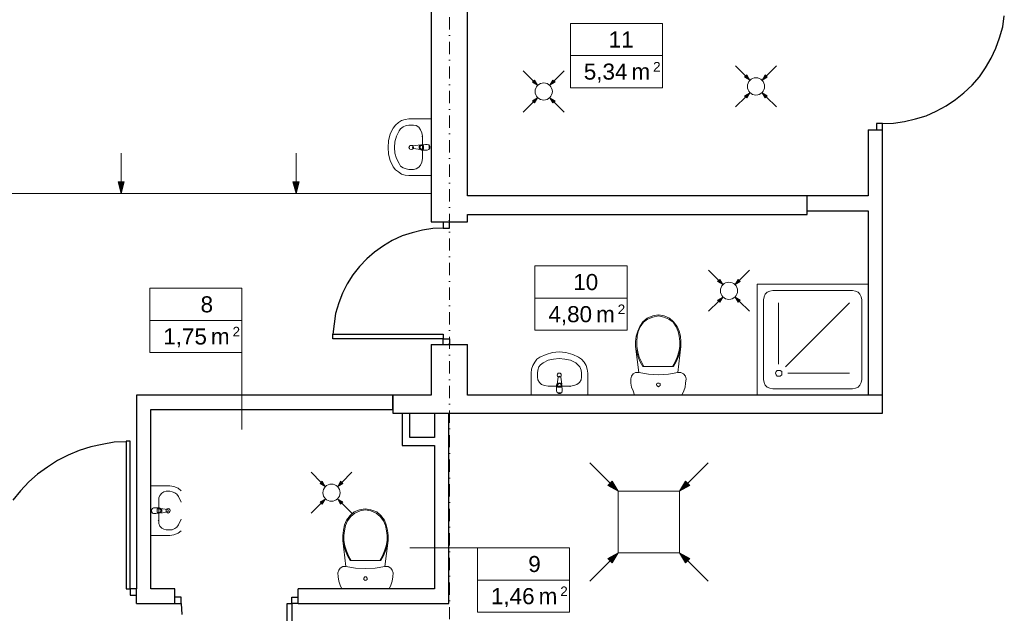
# Model space of a CAD drawing. Header units: millimetres. Extents: x -25785 to 64215, y 1802 to 45092.
# Tile 8 of 53: x -6502 to 1514, y 29199 to 34032. Entities that reach past the tile are written whole.
import ezdxf
from ezdxf.enums import TextEntityAlignment as Align

# ---------------------------------------------------------------- set-up
doc = ezdxf.new("R2010")
doc.units = ezdxf.units.MM
doc.header["$MEASUREMENT"] = 0
doc.linetypes.add('DASHDOTX2', pattern=[2, 1, -0.5, 0, -0.5])
for name, color, linetype, lineweight in [('2D - Rysunki i Obrazki_Nr_pióra__4', 84, 'Continuous', 13), ('GA Opis pomieszczeń', 7, 'Continuous', 15), ('Osie', 6, 'DASHDOTX2', 15), ('went grawita', 150, 'Continuous', 13)]:
    doc.layers.add(name, color=color, linetype=linetype, lineweight=lineweight)
doc.layers.add('Stolarka', color=4, linetype='Continuous')
doc.layers.add('Ściany', color=2, linetype='Continuous')
doc.styles.add('ARIAL', font='arial.ttf')

# ---------------------------------------------------------------- blocks, each defined once
blk = doc.blocks.new('opis_pom')
for p, q in [((-57.55, 20), (-0.17, 20)), ((-57.55, -20), (-57.55, 20)), ((-57.55, -20), (-0.17, -20))]:
    blk.add_line(p, q)
at = {"ltscale": 10}
for p, q in [((-0.17, -20), (-0.17, 20)), ((-57.55, 0), (-0.17, 0))]:
    blk.add_line(p, q, dxfattribs=at)
at = {"ltscale": 20, "style": 'ARIAL'}
for s, height, p in [('2', 6, (-1.36, -4)), ('m', 10, (-7.86, -5))]:
    blk.add_text(s, height=height, dxfattribs=at).set_placement(p, align=Align.TOP_RIGHT)
at = {"ltscale": 10, "width": 0.7}
blk.add_attdef('NUMER_POM', text='', height=10, dxfattribs=at).set_placement((-80.09, 2), align=Align.BOTTOM_RIGHT)
blk.add_attdef('POWIERZCHNIA', text='', height=10, dxfattribs=at).set_placement((-103.39, -5), align=Align.TOP_LEFT)

msp = doc.modelspace()

# ---------------------------------------------------------------- hatches: boundary and pattern name
at = {"layer": 'went grawita', "linetype": 'Continuous'}
for points in [[(-2286.32719, 33498.316), (-2310.47533, 33540.14181), (-2328.153, 33522.46414)], [(-2185.30123, 33498.316), (-2161.15309, 33540.14181), (-2143.47542, 33522.46414)], [(-558.71995, 33539.7122), (-582.86809, 33581.538), (-600.54576, 33563.86033)], [(-457.69399, 33539.7122), (-433.54585, 33581.538), (-415.86818, 33563.86033)], [(-558.71995, 33437.19943), (-582.86809, 33395.37362), (-600.54576, 33413.05129)], [(-457.69399, 33437.19943), (-433.54585, 33395.37362), (-415.86818, 33413.05129)], [(-2286.32719, 33395.80324), (-2310.47533, 33353.97743), (-2328.153, 33371.6551)], [(-2185.30123, 33395.80324), (-2161.15309, 33353.97743), (-2143.47542, 33371.6551)], [(-5675.35213, 32617.50429), (-5650.35213, 32710.80554), (-5700.35213, 32710.80554)], [(-4252.32237, 32617.50429), (-4227.32237, 32710.80554), (-4277.32237, 32710.80554)], [(-778.40415, 31875.92731), (-802.55229, 31917.75312), (-820.22996, 31900.07545)], [(-677.37819, 31875.92731), (-653.23005, 31917.75312), (-635.55238, 31900.07545)], [(-778.40415, 31773.41454), (-802.55229, 31731.58874), (-820.22996, 31749.26641)], [(-677.37819, 31773.41454), (-653.23005, 31731.58874), (-635.55238, 31749.26641)], [(-4014.38016, 30231.82688), (-4038.5283, 30273.65269), (-4056.20597, 30255.97502)], [(-3913.3542, 30231.82688), (-3889.20606, 30273.65269), (-3871.52839, 30255.97502)], [(-1629.2059, 30192.1405), (-1712.85751, 30240.43677), (-1677.50217, 30275.79211)], [(-1129.2059, 30192.1405), (-1045.55428, 30240.43677), (-1080.90962, 30275.79211)], [(-4014.38016, 30129.31411), (-4038.5283, 30087.4883), (-4056.20597, 30105.16597)], [(-3913.3542, 30129.31411), (-3889.20606, 30087.4883), (-3871.52839, 30105.16597)], [(-1629.2059, 29692.1405), (-1712.85751, 29643.84422), (-1677.50217, 29608.48888)], [(-1129.2059, 29692.1405), (-1045.55428, 29643.84422), (-1080.90962, 29608.48888)]]:
    msp.add_hatch(color=256, dxfattribs=at).paths.add_polyline_path(points)

# ---------------------------------------------------------------- linework, layer by layer
at = {"layer": '2D - Rysunki i Obrazki_Nr_pióra__4', "linetype": 'Continuous', "flags": 128}
for points in [[(-3418.09959, 33194.3712), (-3443.50982, 33173.1855)], [(-3392.68937, 33211.26931), (-3418.09959, 33194.3712)], [(-3363.05461, 33219.71837), (-3392.68937, 33211.26931)], [(-3333.41985, 33224.00596), (-3363.05461, 33219.71837)], [(-3151.38677, 33224.00596), (-3333.41985, 33224.00596)], [(-3151.38677, 32762.58646), (-3151.38677, 33224.00596)], [(-3460.40794, 33147.77527), (-3485.81817, 33101.24239)], [(-3443.50982, 33173.1855), (-3460.40794, 33147.77527)], [(-3413.87506, 33126.58957), (-3435.06076, 33084.28122)], [(-3401.20148, 33143.55074), (-3413.87506, 33126.58957)], [(-3380.01578, 33160.44886), (-3401.20148, 33143.55074)], [(-3354.60555, 33168.96097), (-3380.01578, 33160.44886)], [(-3333.41985, 33173.1855), (-3354.60555, 33168.96097)], [(-3295.33603, 33173.1855), (-3333.41985, 33173.1855)], [(-3274.21338, 33168.96097), (-3295.33603, 33173.1855)], [(-3253.02768, 33156.22433), (-3274.21338, 33168.96097)], [(-3240.29104, 33135.10168), (-3253.02768, 33156.22433)], [(-3227.61745, 33109.69145), (-3240.29104, 33135.10168)], [(-3223.39293, 33084.28122), (-3227.61745, 33109.69145)], [(-3498.55481, 33046.1974), (-3502.77934, 32991.15242)], [(-3485.81817, 33101.24239), (-3498.55481, 33046.1974)], [(-3447.73435, 33037.74834), (-3451.95888, 32991.15242)], [(-3435.06076, 33084.28122), (-3447.73435, 33037.74834)], [(-3223.39293, 33084.28122), (-3227.61745, 33080.05669)], [(-3223.39293, 32902.24814), (-3223.39293, 33084.28122)], [(-3502.77934, 32991.15242), (-3498.55481, 32936.10743)], [(-3451.95888, 32991.15242), (-3447.73435, 32944.55649)], [(-3329.19532, 32999.60147), (-3333.41985, 32991.15242)], [(-3333.41985, 32991.15242), (-3329.19532, 32982.70336)], [(-3324.97079, 33008.11359), (-3329.19532, 32999.60147)], [(-3329.19532, 32982.70336), (-3324.97079, 32978.41578)], [(-3312.23415, 33008.11359), (-3324.97079, 33008.11359)], [(-3324.97079, 32978.41578), (-3312.23415, 32974.2543)], [(-3303.78509, 33008.11359), (-3312.23415, 33008.11359)], [(-3312.23415, 32974.2543), (-3303.78509, 32978.41578)], [(-3299.56056, 32999.60147), (-3303.78509, 33008.11359)], [(-3299.56056, 32999.60147), (-3303.78509, 32991.15242)], [(-3303.78509, 32991.15242), (-3299.56056, 32986.92789)], [(-3303.78509, 32978.41578), (-3299.56056, 32982.70336)], [(-3295.33603, 33003.88906), (-3299.56056, 32999.60147)], [(-3295.33603, 32991.15242), (-3299.56056, 32999.60147)], [(-3299.56056, 32982.70336), (-3295.33603, 32991.15242)], [(-3299.56056, 32986.92789), (-3295.33603, 32982.70336)], [(-3240.29104, 33012.27506), (-3295.33603, 33003.88906)], [(-3295.33603, 32982.70336), (-3240.29104, 32974.2543)], [(-3244.51557, 33008.11359), (-3248.7401, 32999.60147)], [(-3244.51557, 33008.11359), (-3248.7401, 32999.60147)], [(-3248.7401, 32999.60147), (-3248.7401, 32986.92789)], [(-3248.7401, 32999.60147), (-3248.7401, 32986.92789)], [(-3248.7401, 32986.92789), (-3244.51557, 32974.2543)], [(-3248.7401, 32986.92789), (-3244.51557, 32974.2543)], [(-3231.84198, 33012.27506), (-3244.51557, 33008.11359)], [(-3231.84198, 33012.27506), (-3244.51557, 33008.11359)], [(-3240.29104, 33003.88906), (-3244.51557, 32991.15242)], [(-3244.51557, 32991.15242), (-3240.29104, 32982.70336)], [(-3244.51557, 32974.2543), (-3231.84198, 32969.96672)], [(-3244.51557, 32974.2543), (-3231.84198, 32969.96672)], [(-3231.84198, 33008.11359), (-3240.29104, 33003.88906)], [(-3240.29104, 32982.70336), (-3231.84198, 32978.41578)], [(-3231.84198, 33012.27506), (-3193.75817, 33016.56265)], [(-3231.84198, 33008.11359), (-3214.88081, 33008.11359)], [(-3214.88081, 32978.41578), (-3231.84198, 32978.41578)], [(-3231.84198, 32969.96672), (-3193.75817, 32969.96672)], [(-3214.88081, 33008.11359), (-3214.88081, 32978.41578)], [(-3214.88081, 33008.11359), (-3214.88081, 32978.41578)], [(-3185.24606, 33016.56265), (-3197.9827, 33016.56265)], [(-3197.9827, 32969.96672), (-3185.24606, 32969.96672)], [(-3193.75817, 33016.56265), (-3185.24606, 33016.56265)], [(-3193.75817, 32969.96672), (-3185.24606, 32969.96672)], [(-3172.57247, 33012.27506), (-3185.24606, 33016.56265)], [(-3172.57247, 33012.27506), (-3185.24606, 33016.56265)], [(-3185.24606, 32969.96672), (-3172.57247, 32974.2543)], [(-3185.24606, 32969.96672), (-3172.57247, 32974.2543)], [(-3168.34794, 32999.60147), (-3172.57247, 33012.27506)], [(-3164.12341, 32999.60147), (-3172.57247, 33012.27506)], [(-3172.57247, 32974.2543), (-3168.34794, 32986.92789)], [(-3172.57247, 32974.2543), (-3164.12341, 32986.92789)], [(-3168.34794, 32986.92789), (-3168.34794, 32999.60147)], [(-3164.12341, 32986.92789), (-3164.12341, 32999.60147)], [(-3498.55481, 32936.10743), (-3485.81817, 32885.28697)], [(-3485.81817, 32885.28697), (-3460.40794, 32834.52956)], [(-3447.73435, 32944.55649), (-3435.06076, 32902.24814)], [(-3435.06076, 32902.24814), (-3413.87506, 32859.93979)], [(-3240.29104, 32847.20315), (-3227.61745, 32872.61338)], [(-3227.61745, 32872.61338), (-3223.39293, 32902.24814)], [(-3460.40794, 32834.52956), (-3443.50982, 32809.11934)], [(-3443.50982, 32809.11934), (-3418.09959, 32792.15816)], [(-3418.09959, 32792.15816), (-3392.68937, 32775.26005)], [(-3413.87506, 32859.93979), (-3401.20148, 32838.75409)], [(-3401.20148, 32838.75409), (-3380.01578, 32826.08051)], [(-3380.01578, 32826.08051), (-3354.60555, 32817.56839)], [(-3354.60555, 32817.56839), (-3333.41985, 32813.34386)], [(-3295.33603, 32813.34386), (-3333.41985, 32813.34386)], [(-3295.33603, 32813.34386), (-3274.21338, 32817.56839)], [(-3274.21338, 32817.56839), (-3253.02768, 32830.30504)], [(-3253.02768, 32830.30504), (-3240.29104, 32847.20315)], [(-3392.68937, 32775.26005), (-3363.05461, 32766.81099)], [(-3363.05461, 32766.81099), (-3333.41985, 32762.58646)], [(-3151.38677, 32762.58646), (-3333.41985, 32762.58646)], [(404.5951, 31877.76823), (-497.12124, 31877.76823)], [(-497.12124, 31877.76823), (-497.12124, 30976.05189)], [(-370.13315, 31827.01083), (-395.48033, 31822.72324)], [(-370.13315, 31827.01083), (277.60701, 31827.01083)], [(303.01724, 31822.72324), (277.60701, 31827.01083)], [(404.5951, 30976.05189), (404.5951, 31877.76823)], [(-442.07626, 31776.19037), (-446.30079, 31750.78014)], [(-446.30079, 31103.10303), (-446.30079, 31750.78014)], [(-433.6272, 31797.37607), (-442.07626, 31776.19037)], [(-416.66603, 31814.27419), (-433.6272, 31797.37607)], [(-395.48033, 31822.72324), (-416.66603, 31814.27419)], [(324.13988, 31814.27419), (303.01724, 31822.72324)], [(336.87653, 31797.37607), (324.13988, 31814.27419)], [(349.55011, 31776.19037), (336.87653, 31797.37607)], [(353.77464, 31750.78014), (349.55011, 31776.19037)], [(353.77464, 31103.10303), (353.77464, 31750.78014)], [(-323.53722, 31225.8666), (-323.53722, 31725.36991)], [(-268.49223, 31204.6809), (252.19678, 31725.36991)], [(-1428.40929, 31572.97159), (-1394.55001, 31602.60635)], [(-1424.18476, 31568.74706), (-1390.32548, 31594.15729)], [(-1394.55001, 31602.60635), (-1348.01713, 31619.56752)], [(-1390.32548, 31594.15729), (-1348.01713, 31611.0554)], [(-1348.01713, 31619.56752), (-1301.4212, 31628.01658)], [(-1348.01713, 31611.0554), (-1301.4212, 31619.56752)], [(-1301.4212, 31628.01658), (-1254.88833, 31619.56752)], [(-1301.4212, 31619.56752), (-1259.11285, 31611.0554)], [(-1259.11285, 31611.0554), (-1216.74145, 31594.15729)], [(-1254.88833, 31619.56752), (-1212.51693, 31602.60635)], [(-1216.74145, 31594.15729), (-1182.88217, 31568.74706)], [(-1212.51693, 31602.60635), (-1178.65764, 31572.97159)], [(-1470.78069, 31496.80395), (-1453.81952, 31534.88777)], [(-1466.55616, 31492.57942), (-1449.59499, 31530.66324)], [(-1453.81952, 31534.88777), (-1428.40929, 31572.97159)], [(-1449.59499, 31530.66324), (-1424.18476, 31568.74706)], [(-1182.88217, 31568.74706), (-1157.53499, 31530.66324)], [(-1178.65764, 31572.97159), (-1149.02288, 31534.88777)], [(-1157.53499, 31530.66324), (-1140.57382, 31492.57942)], [(-1149.02288, 31534.88777), (-1132.12476, 31496.80395)], [(-1487.67881, 31412.12421), (-1483.45428, 31454.43255)], [(-1483.45428, 31454.43255), (-1470.78069, 31496.80395)], [(-1479.22975, 31412.12421), (-1475.00522, 31454.43255)], [(-1475.00522, 31454.43255), (-1466.55616, 31492.57942)], [(-1140.57382, 31492.57942), (-1132.12476, 31454.43255)], [(-1132.12476, 31496.80395), (-1123.6757, 31454.43255)], [(-1132.12476, 31454.43255), (-1127.90023, 31412.12421)], [(-1123.6757, 31454.43255), (-1119.38812, 31412.12421)], [(-1487.67881, 31369.75281), (-1487.67881, 31412.12421)], [(-1462.33163, 31158.08497), (-1487.67881, 31369.75281)], [(-1479.22975, 31327.44446), (-1487.67881, 31369.75281)], [(-1479.22975, 31369.75281), (-1479.22975, 31412.12421)], [(-1470.78069, 31327.44446), (-1479.22975, 31369.75281)], [(-1119.38812, 31369.75281), (-1144.79835, 31158.08497)], [(-1127.90023, 31369.75281), (-1136.34929, 31327.44446)], [(-1127.90023, 31412.12421), (-1127.90023, 31369.75281)], [(-1119.38812, 31369.75281), (-1127.90023, 31327.44446)], [(-1119.38812, 31412.12421), (-1119.38812, 31369.75281)], [(-2292.04182, 31268.17494), (-2309.00299, 31242.76471)], [(-2266.63159, 31285.13611), (-2292.04182, 31268.17494)], [(-2215.81113, 31306.25876), (-2266.63159, 31285.13611)], [(-2165.05373, 31323.21993), (-2215.81113, 31306.25876)], [(-2156.60467, 31268.17494), (-2198.91302, 31259.72588)], [(-2110.00874, 31327.44446), (-2165.05373, 31323.21993)], [(-2110.00874, 31272.39947), (-2156.60467, 31268.17494)], [(-2054.96375, 31323.21993), (-2110.00874, 31327.44446)], [(-2063.47586, 31268.17494), (-2110.00874, 31272.39947)], [(-2016.87994, 31259.72588), (-2063.47586, 31268.17494)], [(-1999.98182, 31306.25876), (-2054.96375, 31323.21993)], [(-1953.38589, 31285.13611), (-1999.98182, 31306.25876)], [(-1927.97566, 31268.17494), (-1953.38589, 31285.13611)], [(-1906.78996, 31242.76471), (-1927.97566, 31268.17494)], [(-1466.55616, 31285.13611), (-1479.22975, 31327.44446)], [(-1458.04405, 31285.13611), (-1470.78069, 31327.44446)], [(-1449.59499, 31247.0523), (-1466.55616, 31285.13611)], [(-1441.14594, 31247.0523), (-1458.04405, 31285.13611)], [(-1149.02288, 31285.13611), (-1165.98405, 31247.0523)], [(-1140.57382, 31285.13611), (-1157.53499, 31247.0523)], [(-1136.34929, 31327.44446), (-1149.02288, 31285.13611)], [(-1127.90023, 31327.44446), (-1140.57382, 31285.13611)], [(-2334.35017, 31187.71973), (-2338.63775, 31153.86044)], [(-2325.90111, 31217.41754), (-2334.35017, 31187.71973)], [(-2309.00299, 31242.76471), (-2325.90111, 31217.41754)], [(-2275.1437, 31204.6809), (-2283.59276, 31179.27067)], [(-2262.40706, 31221.57901), (-2275.1437, 31204.6809)], [(-2241.28442, 31238.54018), (-2262.40706, 31221.57901)], [(-2198.91302, 31259.72588), (-2241.28442, 31238.54018)], [(-1974.50854, 31238.54018), (-2016.87994, 31259.72588)], [(-1957.61042, 31221.57901), (-1974.50854, 31238.54018)], [(-1940.64925, 31204.6809), (-1957.61042, 31221.57901)], [(-1932.20019, 31179.27067), (-1940.64925, 31204.6809)], [(-1889.89184, 31217.41754), (-1906.78996, 31242.76471)], [(-1881.37973, 31187.71973), (-1889.89184, 31217.41754)], [(-1877.1552, 31153.86044), (-1881.37973, 31187.71973)], [(-1428.40929, 31208.90543), (-1449.59499, 31247.0523)], [(-1419.96024, 31208.90543), (-1441.14594, 31247.0523)], [(-1178.65764, 31208.90543), (-1428.40929, 31208.90543)], [(-1165.98405, 31247.0523), (-1187.16975, 31208.90543)], [(-1157.53499, 31247.0523), (-1178.65764, 31208.90543)], [(-2338.63775, 30976.05189), (-2338.63775, 31153.86044)], [(-2283.59276, 31179.27067), (-2287.81729, 31153.86044)], [(-2287.81729, 31120.00115), (-2287.81729, 31153.86044)], [(-2287.81729, 31120.00115), (-2283.59276, 31098.8785)], [(-2122.68233, 31145.41138), (-2126.96991, 31136.96232)], [(-2126.96991, 31136.96232), (-2122.68233, 31128.51326)], [(-2118.4578, 31120.00115), (-2126.96991, 31065.01922)], [(-2118.4578, 31153.86044), (-2122.68233, 31145.41138)], [(-2122.68233, 31128.51326), (-2118.4578, 31124.22568)], [(-2110.00874, 31153.86044), (-2118.4578, 31153.86044)], [(-2118.4578, 31124.22568), (-2110.00874, 31120.00115)], [(-2114.23327, 31124.22568), (-2118.4578, 31120.00115)], [(-2110.00874, 31128.51326), (-2114.23327, 31124.22568)], [(-2101.55968, 31153.86044), (-2110.00874, 31153.86044)], [(-2101.55968, 31124.22568), (-2110.00874, 31128.51326)], [(-2110.00874, 31120.00115), (-2101.55968, 31124.22568)], [(-2093.11062, 31145.41138), (-2101.55968, 31153.86044)], [(-2101.55968, 31124.22568), (-2093.11062, 31128.51326)], [(-2097.33515, 31120.00115), (-2101.55968, 31124.22568)], [(-2088.82304, 31065.01922), (-2097.33515, 31120.00115)], [(-2093.11062, 31136.96232), (-2093.11062, 31145.41138)], [(-2093.11062, 31128.51326), (-2093.11062, 31136.96232)], [(-1927.97566, 31153.86044), (-1932.20019, 31179.27067)], [(-1932.20019, 31098.8785), (-1927.97566, 31120.00115)], [(-1927.97566, 31120.00115), (-1927.97566, 31153.86044)], [(-1877.1552, 30976.05189), (-1877.1552, 31153.86044)], [(-1525.82568, 31107.32756), (-1521.5381, 31128.51326)], [(-1525.82568, 31073.46827), (-1525.82568, 31107.32756)], [(-1521.5381, 31128.51326), (-1508.86451, 31149.63591)], [(-1508.86451, 31149.63591), (-1487.67881, 31158.08497)], [(-1487.67881, 31158.08497), (-1462.33163, 31158.08497)], [(-1462.33163, 31158.08497), (-1381.87642, 31145.41138)], [(-1381.87642, 31145.41138), (-1301.4212, 31141.18685)], [(-1301.4212, 31141.18685), (-1221.02904, 31145.41138)], [(-1221.02904, 31145.41138), (-1144.79835, 31158.08497)], [(-1144.79835, 31158.08497), (-1119.38812, 31158.08497)], [(-1119.38812, 31158.08497), (-1098.26547, 31149.63591)], [(-1098.26547, 31149.63591), (-1081.3043, 31128.51326)], [(-1081.3043, 31128.51326), (-1077.07977, 31107.32756)], [(-1077.07977, 31107.32756), (-1081.3043, 31073.46827)], [(-446.30079, 31103.10303), (-442.07626, 31077.6928)], [(-344.72292, 31166.59708), (-348.94745, 31153.86044)], [(-348.94745, 31153.86044), (-344.72292, 31141.18685)], [(-336.27386, 31175.04614), (-344.72292, 31166.59708)], [(-344.72292, 31141.18685), (-336.27386, 31128.51326)], [(-323.53722, 31175.04614), (-336.27386, 31175.04614)], [(-336.27386, 31128.51326), (-323.53722, 31128.51326)], [(-310.80058, 31175.04614), (-323.53722, 31175.04614)], [(-323.53722, 31128.51326), (-310.80058, 31128.51326)], [(-298.12699, 31166.59708), (-310.80058, 31175.04614)], [(-310.80058, 31128.51326), (-298.12699, 31141.18685)], [(-298.12699, 31153.86044), (-298.12699, 31166.59708)], [(-298.12699, 31141.18685), (-298.12699, 31153.86044)], [(-247.30653, 31153.86044), (252.19678, 31153.86044)], [(349.55011, 31077.6928), (353.77464, 31103.10303)], [(-2283.59276, 31098.8785), (-2270.85612, 31077.6928)], [(-2270.85612, 31077.6928), (-2253.958, 31060.73163)], [(-2253.958, 31060.73163), (-2228.54778, 31052.28257)], [(-2228.54778, 31052.28257), (-2198.91302, 31048.05804)], [(-2198.91302, 31048.05804), (-2016.87994, 31048.05804)], [(-2126.96991, 31069.24374), (-2131.19444, 31056.5071)], [(-2126.96991, 31065.01922), (-2131.19444, 31056.5071)], [(-2131.19444, 31056.5071), (-2131.19444, 31014.19876)], [(-2131.19444, 31022.64782), (-2131.19444, 31009.97423)], [(-2114.23327, 31073.46827), (-2126.96991, 31069.24374)], [(-2114.23327, 31073.46827), (-2126.96991, 31065.01922)], [(-2118.4578, 31065.01922), (-2122.68233, 31052.28257)], [(-2122.68233, 31039.60899), (-2122.68233, 31052.28257)], [(-2093.11062, 31039.60899), (-2122.68233, 31039.60899)], [(-2093.11062, 31039.60899), (-2122.68233, 31039.60899)], [(-2110.00874, 31069.24374), (-2118.4578, 31065.01922)], [(-2101.55968, 31073.46827), (-2114.23327, 31073.46827)], [(-2101.55968, 31073.46827), (-2114.23327, 31073.46827)], [(-2097.33515, 31065.01922), (-2110.00874, 31069.24374)], [(-2093.11062, 31069.24374), (-2101.55968, 31073.46827)], [(-2093.11062, 31065.01922), (-2101.55968, 31073.46827)], [(-2093.11062, 31052.28257), (-2097.33515, 31065.01922)], [(-2088.82304, 31056.5071), (-2093.11062, 31069.24374)], [(-2088.82304, 31056.5071), (-2093.11062, 31065.01922)], [(-2093.11062, 31052.28257), (-2093.11062, 31039.60899)], [(-2088.82304, 31056.5071), (-2084.59851, 31014.19876)], [(-2084.59851, 31009.97423), (-2084.59851, 31022.64782)], [(-2016.87994, 31048.05804), (-2021.10447, 31043.83352)], [(-2016.87994, 31048.05804), (-1991.46971, 31052.28257)], [(-1991.46971, 31052.28257), (-1966.05948, 31060.73163)], [(-1966.05948, 31060.73163), (-1944.93683, 31077.6928)], [(-1944.93683, 31077.6928), (-1932.20019, 31098.8785)], [(-1521.5381, 31039.60899), (-1525.82568, 31073.46827)], [(-1508.86451, 31009.97423), (-1521.5381, 31039.60899)], [(-1314.15784, 31069.24374), (-1318.38237, 31060.73163)], [(-1318.38237, 31060.73163), (-1314.15784, 31052.28257)], [(-1309.93331, 31073.46827), (-1314.15784, 31069.24374)], [(-1314.15784, 31052.28257), (-1309.93331, 31048.05804)], [(-1301.4212, 31073.46827), (-1309.93331, 31073.46827)], [(-1309.93331, 31048.05804), (-1301.4212, 31043.83352)], [(-1297.19667, 31073.46827), (-1301.4212, 31073.46827)], [(-1301.4212, 31043.83352), (-1297.19667, 31048.05804)], [(-1288.74761, 31069.24374), (-1297.19667, 31073.46827)], [(-1297.19667, 31048.05804), (-1288.74761, 31052.28257)], [(-1288.74761, 31060.73163), (-1288.74761, 31069.24374)], [(-1288.74761, 31052.28257), (-1288.74761, 31060.73163)], [(-1085.52883, 31039.60899), (-1094.04094, 31009.97423)], [(-1081.3043, 31073.46827), (-1085.52883, 31039.60899)], [(-442.07626, 31077.6928), (-433.6272, 31056.5071)], [(-433.6272, 31056.5071), (-416.66603, 31039.60899)], [(-416.66603, 31039.60899), (-395.48033, 31031.09687)], [(-395.48033, 31031.09687), (-370.13315, 31026.87235)], [(-370.13315, 31026.87235), (277.60701, 31026.87235)], [(277.60701, 31026.87235), (303.01724, 31031.09687)], [(303.01724, 31031.09687), (324.13988, 31039.60899)], [(324.13988, 31039.60899), (336.87653, 31056.5071)], [(336.87653, 31056.5071), (349.55011, 31077.6928)], [(-2338.63775, 30976.05189), (-1877.1552, 30976.05189)], [(-2131.19444, 31014.19876), (-2131.19444, 31009.97423)], [(-2131.19444, 31009.97423), (-2126.96991, 30997.23759)], [(-2131.19444, 31009.97423), (-2126.96991, 30997.23759)], [(-2126.96991, 30997.23759), (-2114.23327, 30993.01306)], [(-2126.96991, 30997.23759), (-2114.23327, 30988.78853)], [(-2114.23327, 30993.01306), (-2101.55968, 30993.01306)], [(-2114.23327, 30988.78853), (-2101.55968, 30988.78853)], [(-2101.55968, 30993.01306), (-2088.82304, 30997.23759)], [(-2101.55968, 30988.78853), (-2088.82304, 30997.23759)], [(-2088.82304, 30997.23759), (-2084.59851, 31009.97423)], [(-2088.82304, 30997.23759), (-2084.59851, 31009.97423)], [(-2084.59851, 31014.19876), (-2084.59851, 31009.97423)], [(-1496.19092, 30976.05189), (-1508.86451, 31009.97423)], [(-1110.93906, 30976.05189), (-1496.19092, 30976.05189)], [(-1094.04094, 31009.97423), (-1110.93906, 30976.05189)], [(-497.12124, 30976.05189), (404.5951, 30976.05189)], [(-5433.20012, 30235.24598), (-5280.73875, 30235.24598)], [(-5433.20012, 30235.24598), (-5433.20012, 29833.096)], [(-5246.87946, 30231.02145), (-5280.73875, 30235.24598)], [(-5213.02017, 30218.28481), (-5246.87946, 30231.02145)], [(-5361.19397, 30159.07834), (-5369.70608, 30137.89264)], [(-5344.29585, 30175.97646), (-5361.19397, 30159.07834)], [(-5327.33468, 30188.65005), (-5344.29585, 30175.97646)], [(-5310.43656, 30192.93763), (-5327.33468, 30188.65005)], [(-5310.43656, 30192.93763), (-5280.73875, 30192.93763)], [(-5259.6161, 30188.65005), (-5280.73875, 30192.93763)], [(-5238.4304, 30180.20099), (-5259.6161, 30188.65005)], [(-5221.53228, 30167.5274), (-5238.4304, 30180.20099)], [(-5208.79564, 30150.56623), (-5221.53228, 30167.5274)], [(-5187.60994, 30197.16216), (-5213.02017, 30218.28481)], [(-5187.60994, 30104.03335), (-5208.79564, 30150.56623)], [(-5369.70608, 30137.89264), (-5369.70608, 30112.48241)], [(-5369.70608, 30112.48241), (-5369.70608, 29955.85956)], [(-5420.46348, 30053.21289), (-5428.91254, 30040.53931)], [(-5424.68801, 30053.21289), (-5428.91254, 30040.53931)], [(-5428.91254, 30040.53931), (-5428.91254, 30027.80267)], [(-5428.91254, 30040.53931), (-5428.91254, 30027.80267)], [(-5428.91254, 30027.80267), (-5420.46348, 30015.12908)], [(-5428.91254, 30027.80267), (-5424.68801, 30015.12908)], [(-5412.01442, 30057.43742), (-5424.68801, 30053.21289)], [(-5424.68801, 30015.12908), (-5412.01442, 30010.90455)], [(-5407.78989, 30057.43742), (-5420.46348, 30053.21289)], [(-5420.46348, 30015.12908), (-5407.78989, 30010.90455)], [(-5395.05325, 30057.43742), (-5412.01442, 30057.43742)], [(-5412.01442, 30010.90455), (-5395.05325, 30010.90455)], [(-5403.56536, 30057.43742), (-5407.78989, 30057.43742)], [(-5403.56536, 30010.90455), (-5407.78989, 30010.90455)], [(-5365.41849, 30057.43742), (-5403.56536, 30057.43742)], [(-5365.41849, 30015.12908), (-5403.56536, 30010.90455)], [(-5382.37967, 30019.35361), (-5382.37967, 30048.98837)], [(-5382.37967, 30048.98837), (-5365.41849, 30048.98837)], [(-5382.37967, 30019.35361), (-5382.37967, 30048.98837)], [(-5365.41849, 30019.35361), (-5382.37967, 30019.35361)], [(-5352.74491, 30048.98837), (-5365.41849, 30057.43742)], [(-5352.74491, 30048.98837), (-5365.41849, 30057.43742)], [(-5356.96944, 30044.76384), (-5365.41849, 30048.98837)], [(-5365.41849, 30019.35361), (-5356.96944, 30023.57814)], [(-5365.41849, 30015.12908), (-5352.74491, 30019.35361)], [(-5365.41849, 30015.12908), (-5352.74491, 30019.35361)], [(-5352.74491, 30036.31478), (-5356.96944, 30044.76384)], [(-5356.96944, 30023.57814), (-5352.74491, 30036.31478)], [(-5301.92445, 30044.76384), (-5352.74491, 30053.21289)], [(-5344.29585, 30040.53931), (-5352.74491, 30048.98837)], [(-5344.29585, 30040.53931), (-5352.74491, 30048.98837)], [(-5352.74491, 30019.35361), (-5344.29585, 30027.80267)], [(-5352.74491, 30019.35361), (-5344.29585, 30027.80267)], [(-5352.74491, 30015.12908), (-5301.92445, 30023.57814)], [(-5344.29585, 30027.80267), (-5344.29585, 30040.53931)], [(-5344.29585, 30027.80267), (-5344.29585, 30040.53931)], [(-5301.92445, 30048.98837), (-5310.43656, 30044.76384)], [(-5310.43656, 30044.76384), (-5310.43656, 30036.31478)], [(-5310.43656, 30036.31478), (-5310.43656, 30027.80267)], [(-5310.43656, 30027.80267), (-5301.92445, 30019.35361)], [(-5293.47539, 30053.21289), (-5301.92445, 30048.98837)], [(-5293.47539, 30040.53931), (-5301.92445, 30044.76384)], [(-5301.92445, 30023.57814), (-5293.47539, 30027.80267)], [(-5301.92445, 30019.35361), (-5293.47539, 30015.12908)], [(-5285.02633, 30048.98837), (-5293.47539, 30053.21289)], [(-5293.47539, 30036.31478), (-5293.47539, 30040.53931)], [(-5293.47539, 30027.80267), (-5293.47539, 30036.31478)], [(-5293.47539, 30015.12908), (-5285.02633, 30019.35361)], [(-5280.73875, 30044.76384), (-5285.02633, 30048.98837)], [(-5285.02633, 30019.35361), (-5280.73875, 30027.80267)], [(-5276.57727, 30036.31478), (-5280.73875, 30044.76384)], [(-5280.73875, 30027.80267), (-5276.57727, 30036.31478)], [(-3841.43527, 29955.85956), (-3811.80051, 29993.94338)], [(-3832.98621, 29951.63503), (-3807.57598, 29985.49432)], [(-3811.80051, 29993.94338), (-3777.94123, 30023.57814)], [(-3807.57598, 29985.49432), (-3773.7167, 30015.12908)], [(-3777.94123, 30023.57814), (-3735.63288, 30040.53931)], [(-3773.7167, 30015.12908), (-3731.3453, 30032.0272)], [(-3735.63288, 30040.53931), (-3689.03695, 30048.98837)], [(-3731.3453, 30032.0272), (-3689.03695, 30040.53931)], [(-3689.03695, 30048.98837), (-3642.50407, 30040.53931)], [(-3689.03695, 30040.53931), (-3642.50407, 30032.0272)], [(-3642.50407, 30040.53931), (-3595.90815, 30023.57814)], [(-3642.50407, 30032.0272), (-3600.13267, 30015.12908)], [(-3600.13267, 30015.12908), (-3566.27339, 29985.49432)], [(-3595.90815, 30023.57814), (-3562.04886, 29993.94338)], [(-3566.27339, 29985.49432), (-3540.86316, 29951.63503)], [(-3562.04886, 29993.94338), (-3532.4141, 29955.85956)], [(-5369.70608, 29955.85956), (-5373.93061, 29951.63503)], [(-5369.70608, 29955.85956), (-5369.70608, 29930.44933)], [(-5369.70608, 29930.44933), (-5361.19397, 29909.26363)], [(-5361.19397, 29909.26363), (-5344.29585, 29892.36551)], [(-5238.4304, 29888.14098), (-5221.53228, 29900.81457)], [(-5221.53228, 29900.81457), (-5208.79564, 29917.77574)], [(-5208.79564, 29917.77574), (-5187.60994, 29964.30862)], [(-3866.8455, 29875.40434), (-3858.39644, 29917.77574)], [(-3858.39644, 29917.77574), (-3841.43527, 29955.85956)], [(-3858.39644, 29871.17981), (-3849.88433, 29913.48816)], [(-3849.88433, 29913.48816), (-3832.98621, 29951.63503)], [(-3540.86316, 29951.63503), (-3523.90199, 29913.48816)], [(-3532.4141, 29955.85956), (-3519.67746, 29917.77574)], [(-3523.90199, 29913.48816), (-3515.45293, 29871.17981)], [(-3519.67746, 29917.77574), (-3507.00387, 29875.40434)], [(-5433.20012, 29833.096), (-5280.73875, 29833.096)], [(-5344.29585, 29892.36551), (-5327.33468, 29883.8534)], [(-5327.33468, 29883.8534), (-5310.43656, 29879.62887)], [(-5310.43656, 29879.62887), (-5280.73875, 29879.62887)], [(-5280.73875, 29879.62887), (-5259.6161, 29879.62887)], [(-5280.73875, 29833.096), (-5246.87946, 29837.32053)], [(-5259.6161, 29879.62887), (-5238.4304, 29888.14098)], [(-5246.87946, 29837.32053), (-5213.02017, 29849.99411)], [(-5213.02017, 29849.99411), (-5187.60994, 29871.17981)], [(-3871.07003, 29833.096), (-3866.8455, 29875.40434)], [(-3871.07003, 29790.78765), (-3871.07003, 29833.096)], [(-3862.62097, 29833.096), (-3858.39644, 29871.17981)], [(-3862.62097, 29790.78765), (-3862.62097, 29833.096)], [(-3515.45293, 29871.17981), (-3511.2284, 29833.096)], [(-3511.2284, 29833.096), (-3511.2284, 29790.78765)], [(-3507.00387, 29875.40434), (-3502.77934, 29833.096)], [(-3502.77934, 29833.096), (-3502.77934, 29790.78765)], [(-3845.6598, 29579.05676), (-3871.07003, 29790.78765)], [(-3862.62097, 29748.41625), (-3871.07003, 29790.78765)], [(-3854.17191, 29748.41625), (-3862.62097, 29790.78765)], [(-3849.88433, 29706.1079), (-3862.62097, 29748.41625)], [(-3841.43527, 29706.1079), (-3854.17191, 29748.41625)], [(-3519.67746, 29748.41625), (-3532.4141, 29706.1079)], [(-3502.77934, 29790.78765), (-3528.18957, 29579.05676)], [(-3511.2284, 29748.41625), (-3523.90199, 29706.1079)], [(-3511.2284, 29790.78765), (-3519.67746, 29748.41625)], [(-3502.77934, 29790.78765), (-3511.2284, 29748.41625)], [(-3832.98621, 29667.96103), (-3849.88433, 29706.1079)], [(-3824.53716, 29667.96103), (-3841.43527, 29706.1079)], [(-3811.80051, 29629.87722), (-3832.98621, 29667.96103)], [(-3803.35146, 29629.87722), (-3824.53716, 29667.96103)], [(-3549.37527, 29667.96103), (-3570.49792, 29629.87722)], [(-3540.86316, 29667.96103), (-3562.04886, 29629.87722)], [(-3532.4141, 29706.1079), (-3549.37527, 29667.96103)], [(-3523.90199, 29706.1079), (-3540.86316, 29667.96103)], [(-3892.25573, 29566.38317), (-3871.07003, 29579.05676)], [(-3871.07003, 29579.05676), (-3845.6598, 29579.05676)], [(-3845.6598, 29579.05676), (-3769.49217, 29566.38317)], [(-3562.04886, 29629.87722), (-3811.80051, 29629.87722)], [(-3608.58173, 29566.38317), (-3528.18957, 29579.05676)], [(-3528.18957, 29579.05676), (-3502.77934, 29579.05676)], [(-3502.77934, 29579.05676), (-3481.59364, 29566.38317)], [(-3913.37838, 29528.29935), (-3904.92932, 29549.48505)], [(-3909.15385, 29494.44006), (-3913.37838, 29528.29935)], [(-3904.92932, 29549.48505), (-3892.25573, 29566.38317)], [(-3769.49217, 29566.38317), (-3689.03695, 29562.15864)], [(-3689.03695, 29562.15864), (-3608.58173, 29566.38317)], [(-3481.59364, 29566.38317), (-3468.92005, 29549.48505)], [(-3468.92005, 29549.48505), (-3460.40794, 29528.29935)], [(-3460.40794, 29528.29935), (-3464.69552, 29494.44006)], [(-3904.92932, 29460.51772), (-3909.15385, 29494.44006)], [(-3892.25573, 29426.65844), (-3904.92932, 29460.51772)], [(-3879.51909, 29397.02368), (-3892.25573, 29426.65844)], [(-3693.26148, 29494.44006), (-3701.71054, 29485.99101)], [(-3701.71054, 29485.99101), (-3701.71054, 29481.70342)], [(-3701.71054, 29481.70342), (-3701.71054, 29473.25436)], [(-3701.71054, 29473.25436), (-3693.26148, 29469.02984)], [(-3689.03695, 29494.44006), (-3693.26148, 29494.44006)], [(-3693.26148, 29469.02984), (-3689.03695, 29464.80531)], [(-3680.58789, 29494.44006), (-3689.03695, 29494.44006)], [(-3689.03695, 29464.80531), (-3680.58789, 29469.02984)], [(-3672.07578, 29485.99101), (-3680.58789, 29494.44006)], [(-3680.58789, 29469.02984), (-3672.07578, 29473.25436)], [(-3672.07578, 29481.70342), (-3672.07578, 29485.99101)], [(-3672.07578, 29473.25436), (-3672.07578, 29481.70342)], [(-3481.59364, 29426.65844), (-3494.33028, 29397.02368)], [(-3468.92005, 29460.51772), (-3481.59364, 29426.65844)], [(-3464.69552, 29494.44006), (-3468.92005, 29460.51772)], [(-3494.33028, 29397.02368), (-3879.51909, 29397.02368)]]:
    msp.add_lwpolyline(points, dxfattribs=at)
at = {"layer": 'GA Opis pomieszczeń'}
for p, q in [((-4692.39921, 31321.93475), (-4692.39921, 30694.85464)), ((-2774.98249, 29730.7029), (-3326.8374, 29730.7029))]:
    msp.add_line(p, q, dxfattribs=at)
at = {"layer": 'Osie', "ltscale": 100}
msp.add_line((-3003.21297, 41255.70129), (-3003.21297, 5830.07652), dxfattribs=at)
at = {"layer": 'Stolarka', "linetype": 'Continuous', "flags": 128}
for points in [[(1501.01812, 33973.32398), (1513.75476, 34062.1652)], [(1475.60789, 33884.35665), (1501.01812, 33973.32398)], [(1445.97313, 33799.73996), (1475.60789, 33884.35665)], [(1407.88931, 33719.28474), (1445.97313, 33799.73996)], [(1361.29338, 33638.82952), (1407.88931, 33719.28474)], [(1310.53598, 33566.88642), (1361.29338, 33638.82952)], [(1251.26646, 33499.16784), (1310.53598, 33566.88642)], [(1115.76625, 33380.62881), (1183.54788, 33435.67379)], [(1183.54788, 33435.67379), (1251.26646, 33499.16784)], [(1039.59862, 33329.80835), (1115.76625, 33380.62881)], [(878.75124, 33249.41618), (959.1434, 33287.5)], [(959.1434, 33287.5), (1039.59862, 33329.80835)], [(523.13414, 33185.85908), (472.31368, 33185.85908)], [(472.31368, 33185.85908), (472.31368, 33135.10168)], [(523.13414, 33185.85908), (612.03841, 33190.08361)], [(523.13414, 33135.10168), (523.13414, 33185.85908)], [(612.03841, 33190.08361), (700.94269, 33202.82026)], [(700.94269, 33202.82026), (789.84696, 33224.00596)], [(789.84696, 33224.00596), (878.75124, 33249.41618)], [(-3054.03343, 32385.78366), (-3054.03343, 32334.9632)], [(-3003.21297, 32398.45724), (-3007.4375, 32394.23272)], [(-3003.21297, 32334.9632), (-3003.21297, 32385.78366)], [(-3223.39293, 32318.06508), (-3308.07267, 32296.87938)], [(-3138.71318, 32330.73867), (-3223.39293, 32318.06508)], [(-3054.03343, 32334.9632), (-3138.71318, 32330.73867)], [(-3054.03343, 32334.9632), (-3003.21297, 32334.9632)], [(-3468.92005, 32233.38533), (-3540.86316, 32191.01394)], [(-3388.46484, 32271.46915), (-3468.92005, 32233.38533)], [(-3308.07267, 32296.87938), (-3388.46484, 32271.46915)], [(-3540.86316, 32191.01394), (-3612.86932, 32140.25653)], [(-3676.36336, 32085.21154), (-3735.63288, 32021.7175)], [(-3612.86932, 32140.25653), (-3676.36336, 32085.21154)], [(-3735.63288, 32021.7175), (-3790.67787, 31953.99892)], [(-3790.67787, 31953.99892), (-3837.21074, 31881.99276)], [(-3837.21074, 31881.99276), (-3875.29456, 31805.82513)], [(-3875.29456, 31805.82513), (-3904.92932, 31725.36991)], [(-3904.92932, 31725.36991), (-3930.33955, 31640.69016)], [(-3930.33955, 31640.69016), (-3943.01314, 31556.07347)], [(-3943.01314, 31556.07347), (-3951.52525, 31471.39372)], [(-3951.52525, 31433.30991), (-3951.52525, 31471.39372)], [(-3951.52525, 31471.39372), (-3054.03343, 31471.39372)], [(-3054.03343, 31433.30991), (-3951.52525, 31433.30991)], [(-3054.03343, 31471.39372), (-3054.03343, 31433.30991)], [(-3054.03343, 31386.71398), (-3054.03343, 31433.30991)], [(-3054.03343, 31433.30991), (-3003.21297, 31433.30991)], [(-3003.21297, 31433.30991), (-3003.21297, 31386.71398)], [(-3003.21297, 31395.16304), (-3007.4375, 31390.93851)], [(-5924.25438, 30552.77926), (-6017.38318, 30523.1445)], [(-5831.06252, 30573.90191), (-5924.25438, 30552.77926)], [(-5733.70919, 30590.86308), (-5831.06252, 30573.90191)], [(-5636.35585, 30595.08761), (-5733.70919, 30590.86308)], [(-5602.49656, 30599.31214), (-5636.35585, 30599.31214)], [(-5636.35585, 30599.31214), (-5636.35585, 29397.02368)], [(-5602.49656, 29397.02368), (-5602.49656, 30599.31214)], [(-6106.28746, 30484.99763), (-6195.19173, 30442.68929)], [(-6017.38318, 30523.1445), (-6106.28746, 30484.99763)], [(-6275.5839, 30387.6443), (-6356.03912, 30332.59931)], [(-6195.19173, 30442.68929), (-6275.5839, 30387.6443)], [(-6356.03912, 30332.59931), (-6427.98222, 30269.10526)], [(-6427.98222, 30269.10526), (-6495.76385, 30197.16216)], [(-6495.76385, 30197.16216), (-6559.2579, 30120.93147)], [(-5636.35585, 29397.02368), (-5602.49656, 29397.02368)], [(-5551.73916, 29397.02368), (-5602.49656, 29397.02368)], [(-5602.49656, 29397.02368), (-5602.49656, 29346.26627)], [(-5602.49656, 29346.26627), (-5551.73916, 29346.26627)], [(-5187.60994, 29329.3051), (-5238.4304, 29329.3051)], [(-5238.4304, 29278.5477), (-5187.60994, 29278.5477)], [(-5187.60994, 29278.5477), (-5187.60994, 29329.3051)], [(-5187.60994, 29278.5477), (-5183.38541, 29189.64342)], [(-4324.04047, 28376.83135), (-4324.04047, 29278.5477)], [(-4324.04047, 29278.5477), (-4285.95665, 29278.5477)], [(-4285.95665, 29278.5477), (-4285.95665, 29329.3051)], [(-4285.95665, 29329.3051), (-4235.13619, 29329.3051)], [(-4235.13619, 29278.5477), (-4285.95665, 29278.5477)], [(-4285.95665, 29278.5477), (-4285.95665, 28376.83135)]]:
    msp.add_lwpolyline(points, dxfattribs=at)
at = {"layer": 'went grawita', "linetype": 'Continuous'}
for p, q in [((-2402.18385, 33614.17266), (-2319.31416, 33531.30298)), ((-2069.44457, 33614.17266), (-2152.31425, 33531.30298)), ((-674.57661, 33655.56885), (-591.70693, 33572.69917)), ((-341.83733, 33655.56885), (-424.70702, 33572.69917)), ((-2328.153, 33522.46414), (-2310.47533, 33540.14181)), ((-2286.32719, 33498.316), (-2328.153, 33522.46414)), ((-2286.32719, 33498.316), (-2310.47533, 33540.14181)), ((-2185.30123, 33498.316), (-2161.15309, 33540.14181)), ((-2185.30123, 33498.316), (-2143.47542, 33522.46414)), ((-2143.47542, 33522.46414), (-2161.15309, 33540.14181)), ((-600.54576, 33563.86033), (-582.86809, 33581.538)), ((-558.71995, 33539.7122), (-600.54576, 33563.86033)), ((-558.71995, 33539.7122), (-582.86809, 33581.538)), ((-457.69399, 33539.7122), (-433.54585, 33581.538)), ((-457.69399, 33539.7122), (-415.86818, 33563.86033)), ((-415.86818, 33563.86033), (-433.54585, 33581.538)), ((-558.71995, 33437.19943), (-600.54576, 33413.05129)), ((-558.71995, 33437.19943), (-582.86809, 33395.37362)), ((-457.69399, 33437.19943), (-415.86818, 33413.05129)), ((-457.69399, 33437.19943), (-433.54585, 33395.37362)), ((-2402.18385, 33279.94658), (-2319.31416, 33362.81626)), ((-2286.32719, 33395.80324), (-2328.153, 33371.6551)), ((-2328.153, 33371.6551), (-2310.47533, 33353.97743)), ((-2286.32719, 33395.80324), (-2310.47533, 33353.97743)), ((-2185.30123, 33395.80324), (-2143.47542, 33371.6551)), ((-2185.30123, 33395.80324), (-2161.15309, 33353.97743)), ((-2143.47542, 33371.6551), (-2161.15309, 33353.97743)), ((-2069.44457, 33279.94658), (-2152.31425, 33362.81626)), ((-674.57661, 33321.34277), (-591.70693, 33404.21245)), ((-600.54576, 33413.05129), (-582.86809, 33395.37362)), ((-415.86818, 33413.05129), (-433.54585, 33395.37362)), ((-341.83733, 33321.34277), (-424.70702, 33404.21245)), ((-5675.35213, 32945.1964), (-5675.35213, 32710.80554)), ((-4252.32237, 32945.1964), (-4252.32237, 32710.80554)), ((-5675.35213, 32617.50429), (-5700.35213, 32710.80554)), ((-5700.35213, 32710.80554), (-5650.35213, 32710.80554)), ((-5675.35213, 32617.50429), (-5650.35213, 32710.80554)), ((-4252.32237, 32617.50429), (-4277.32237, 32710.80554)), ((-4277.32237, 32710.80554), (-4227.32237, 32710.80554)), ((-4252.32237, 32617.50429), (-4227.32237, 32710.80554)), ((-894.26081, 31991.78397), (-811.39112, 31908.91429)), ((-561.52153, 31991.78397), (-644.39121, 31908.91429)), ((-820.22996, 31900.07545), (-802.55229, 31917.75312)), ((-778.40415, 31875.92731), (-802.55229, 31917.75312)), ((-677.37819, 31875.92731), (-653.23005, 31917.75312)), ((-635.55238, 31900.07545), (-653.23005, 31917.75312)), ((-778.40415, 31875.92731), (-820.22996, 31900.07545)), ((-677.37819, 31875.92731), (-635.55238, 31900.07545)), ((-778.40415, 31773.41454), (-820.22996, 31749.26641)), ((-820.22996, 31749.26641), (-802.55229, 31731.58874)), ((-778.40415, 31773.41454), (-802.55229, 31731.58874)), ((-677.37819, 31773.41454), (-635.55238, 31749.26641)), ((-677.37819, 31773.41454), (-653.23005, 31731.58874)), ((-635.55238, 31749.26641), (-653.23005, 31731.58874)), ((-894.26081, 31657.55789), (-811.39112, 31740.42757)), ((-561.52153, 31657.55789), (-644.39121, 31740.42757)), ((-1860.91921, 30423.85381), (-1695.17984, 30258.11444)), ((-897.49258, 30423.85381), (-1063.23195, 30258.11444)), ((-4130.23682, 30347.68354), (-4047.36713, 30264.81385)), ((-3797.49754, 30347.68354), (-3880.36722, 30264.81385)), ((-4056.20597, 30255.97502), (-4038.5283, 30273.65269)), ((-4014.38016, 30231.82688), (-4056.20597, 30255.97502)), ((-4014.38016, 30231.82688), (-4038.5283, 30273.65269)), ((-3913.3542, 30231.82688), (-3889.20606, 30273.65269)), ((-3913.3542, 30231.82688), (-3871.52839, 30255.97502)), ((-3871.52839, 30255.97502), (-3889.20606, 30273.65269)), ((-1677.50217, 30275.79211), (-1712.85751, 30240.43677)), ((-1629.2059, 30192.1405), (-1712.85751, 30240.43677)), ((-1629.2059, 30192.1405), (-1677.50217, 30275.79211)), ((-1129.2059, 30192.1405), (-1080.90962, 30275.79211)), ((-1129.2059, 30192.1405), (-1045.55428, 30240.43677)), ((-1080.90962, 30275.79211), (-1045.55428, 30240.43677)), ((-4130.23682, 30013.45745), (-4047.36713, 30096.32714)), ((-4014.38016, 30129.31411), (-4056.20597, 30105.16597)), ((-4056.20597, 30105.16597), (-4038.5283, 30087.4883)), ((-4014.38016, 30129.31411), (-4038.5283, 30087.4883)), ((-3913.3542, 30129.31411), (-3871.52839, 30105.16597)), ((-3913.3542, 30129.31411), (-3889.20606, 30087.4883)), ((-3871.52839, 30105.16597), (-3889.20606, 30087.4883)), ((-3797.49754, 30013.45745), (-3880.36722, 30096.32714)), ((-1629.2059, 29692.1405), (-1712.85751, 29643.84422)), ((-1629.2059, 29692.1405), (-1677.50217, 29608.48888)), ((-1129.2059, 29692.1405), (-1080.90962, 29608.48888)), ((-1129.2059, 29692.1405), (-1045.55428, 29643.84422)), ((-1860.91921, 29460.42718), (-1695.17984, 29626.16655)), ((-1677.50217, 29608.48888), (-1712.85751, 29643.84422)), ((-1080.90962, 29608.48888), (-1045.55428, 29643.84422)), ((-897.49258, 29460.42718), (-1063.23195, 29626.16655))]:
    msp.add_line(p, q, dxfattribs=at)
at = {"layer": 'went grawita'}
msp.add_line((-8853.68179, 32617.50429), (-3151.38677, 32617.50429), dxfattribs=at)
at = {"layer": 'went grawita', "linetype": 'Continuous'}
msp.add_lwpolyline([(-1629.2059, 30192.1405), (-1629.2059, 29692.1405), (-1129.2059, 29692.1405), (-1129.2059, 30192.1405), (-1629.2059, 30192.1405)], dxfattribs=at)
for centre in [(-2235.81421, 33447.05962), (-508.20697, 33488.45581), (-727.89117, 31824.67093), (-3963.86718, 30180.5705)]:
    msp.add_circle(centre, 70, dxfattribs=at)
at = {"layer": 'Ściany', "linetype": 'Continuous', "flags": 128}
for points in [[(-3151.38677, 37715.56346), (-3151.38677, 32385.78366)], [(-2855.10223, 32597.4515), (-2855.10223, 37715.56346)], [(404.5951, 33135.10168), (523.13414, 33135.10168)], [(404.5951, 33135.10168), (404.5951, 32597.4515)], [(523.13414, 30976.05189), (523.13414, 33135.10168)], [(-90.68368, 32597.4515), (-2855.10223, 32597.4515)], [(-90.68368, 32445.05317), (-90.68368, 32597.4515)], [(404.5951, 32597.4515), (-90.68368, 32597.4515)], [(-90.68368, 32474.68793), (404.5951, 32474.68793)], [(404.5951, 32474.68793), (404.5951, 30976.05189)], [(-3151.38677, 32385.78366), (-2855.10223, 32385.78366)], [(-2855.10223, 32445.05317), (-90.68368, 32445.05317)], [(-2855.10223, 32385.78366), (-2855.10223, 32445.05317)], [(-3151.38677, 31386.71398), (-2855.10223, 31386.71398)], [(-3151.38677, 31386.71398), (-3151.38677, 30976.05189)], [(-2855.10223, 30976.05189), (-2855.10223, 31386.71398)], [(-5551.73916, 30976.05189), (-5551.73916, 29397.02368)], [(-3151.38677, 30976.05189), (-5551.73916, 30976.05189)], [(-3464.69552, 30976.05189), (-3464.69552, 30827.94115)], [(-3464.69552, 30857.57591), (-3464.69552, 30976.05189)], [(523.13414, 30976.05189), (-2855.10223, 30976.05189)], [(523.13414, 30827.94115), (523.13414, 30976.05189)], [(-5433.20012, 29397.02368), (-5433.20012, 30857.57591)], [(-5433.20012, 30857.57591), (-4235.13619, 30857.57591)], [(-4235.13619, 30857.57591), (-3464.69552, 30857.57591)], [(-3464.69552, 30827.94115), (523.13414, 30827.94115)], [(-3388.46484, 30827.94115), (-3388.46484, 30565.45285)], [(-3324.97079, 30628.9469), (-3324.97079, 30827.94115)], [(-3126.03959, 30827.94115), (-3126.03959, 30628.9469)], [(-3007.4375, 29278.5477), (-3007.4375, 30827.94115)], [(-3126.03959, 30628.9469), (-3324.97079, 30628.9469)], [(-3388.46484, 30565.45285), (-3126.03959, 30565.45285)], [(-3126.03959, 30565.45285), (-3126.03959, 29397.02368)], [(-5551.73916, 29278.5477), (-5551.73916, 29397.02368)], [(-5238.4304, 29397.02368), (-5433.20012, 29397.02368)], [(-5238.4304, 29278.5477), (-5238.4304, 29397.02368)], [(-4235.13619, 29278.5477), (-4235.13619, 29397.02368)], [(-3126.03959, 29397.02368), (-4235.13619, 29397.02368)], [(-5551.73916, 29278.5477), (-5238.4304, 29278.5477)], [(-4235.13619, 29278.5477), (-3007.4375, 29278.5477)]]:
    msp.add_lwpolyline(points, dxfattribs=at)

# ---------------------------------------------------------------- block references
at = {"layer": 'GA Opis pomieszczeń'}
ref = msp.add_blockref('opis_pom', (-1266.45563, 33739.80526), dxfattribs=dict(at, xscale=13.07591999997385, yscale=13.07592000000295, zscale=13.07592000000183))
ref.add_attrib('NUMER_POM', '11', dxfattribs={"layer": '0', "ltscale": 10, "height": 130.7592, "style": 'ARIAL'}).set_placement((-1504.11603, 33765.9571), align=Align.BOTTOM_RIGHT)
ref.add_attrib('POWIERZCHNIA', '5,34', dxfattribs={"layer": '0', "ltscale": 10, "height": 130.7592, "style": 'ARIAL'}).set_placement((-1554.12587, 33674.42566), align=Align.TOP_RIGHT)
ref = msp.add_blockref('opis_pom', (-1554.68125, 31764.97918), dxfattribs=dict(at, xscale=13.07591999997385, yscale=13.07592000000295, zscale=13.07592000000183))
ref.add_attrib('NUMER_POM', '10', dxfattribs={"layer": '0', "ltscale": 10, "height": 130.7592, "style": 'ARIAL'}).set_placement((-1792.34165, 31791.13102), align=Align.BOTTOM_RIGHT)
ref.add_attrib('POWIERZCHNIA', '4,80', dxfattribs={"layer": '0', "ltscale": 10, "height": 130.7592, "style": 'ARIAL'}).set_placement((-1842.35149, 31699.59958), align=Align.TOP_RIGHT)
ref = msp.add_blockref('opis_pom', (-4690.20229, 31583.45315), dxfattribs=dict(at, xscale=13.07591999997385, yscale=13.07592000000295, zscale=13.07592000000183))
ref.add_attrib('NUMER_POM', '8', dxfattribs={"layer": '0', "ltscale": 10, "height": 130.7592, "style": 'ARIAL'}).set_placement((-4927.8627, 31609.60499), align=Align.BOTTOM_RIGHT)
ref.add_attrib('POWIERZCHNIA', '1,75', dxfattribs={"layer": '0', "ltscale": 10, "height": 130.7592, "style": 'ARIAL'}).set_placement((-4977.87253, 31518.07355), align=Align.TOP_RIGHT)
ref = msp.add_blockref('opis_pom', (-2022.48948, 29469.1845), dxfattribs=dict(at, xscale=13.07591999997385, yscale=13.07592000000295, zscale=13.07592000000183))
ref.add_attrib('NUMER_POM', '9', dxfattribs={"layer": '0', "ltscale": 10, "height": 130.7592, "style": 'ARIAL'}).set_placement((-2260.14989, 29495.33634), align=Align.BOTTOM_RIGHT)
ref.add_attrib('POWIERZCHNIA', '1,46', dxfattribs={"layer": '0', "ltscale": 10, "height": 130.7592, "style": 'ARIAL'}).set_placement((-2310.15972, 29403.8049), align=Align.TOP_RIGHT)

doc.saveas('drawing.dxf')
